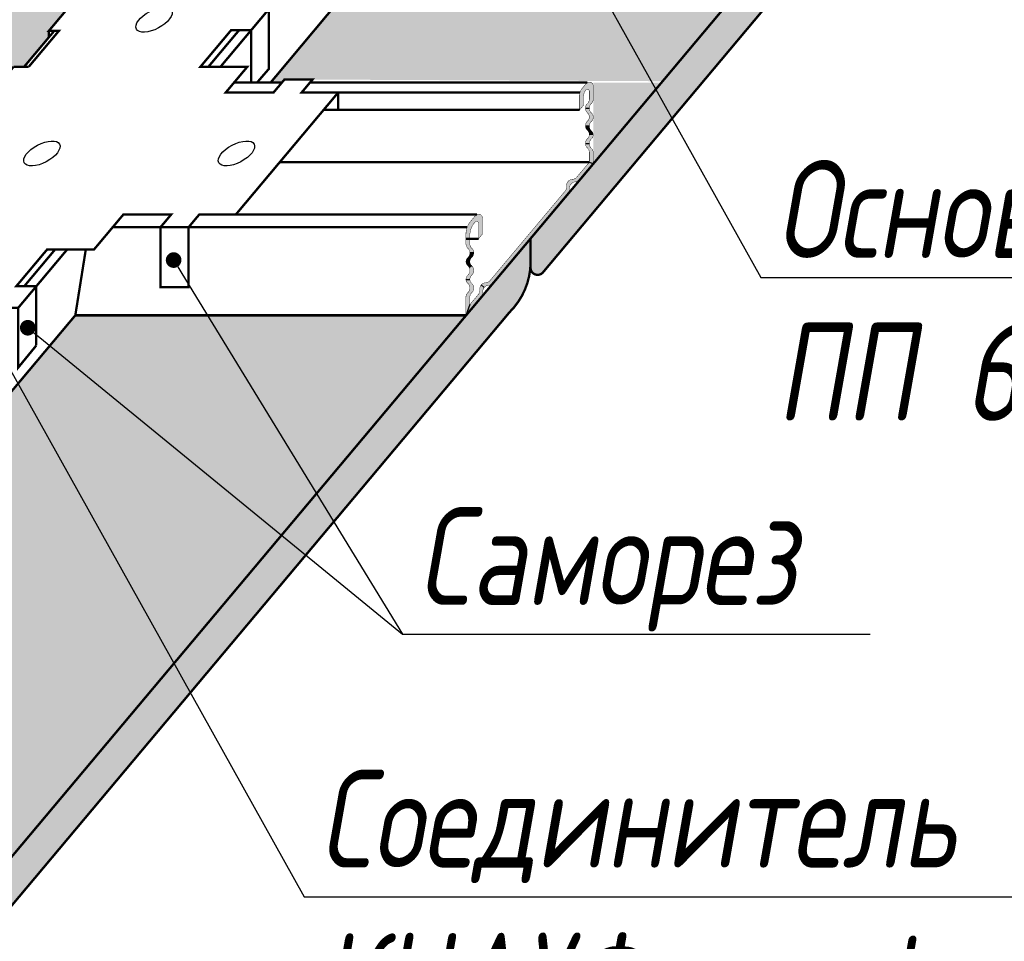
# Model space of a CAD drawing. Header units: millimetres. Extents: x -26888115 to 7466299, y -86687 to 22081.
# Tile 179 of 225: x 142285 to 142537, y -39713 to -39477. Entities that reach past the tile are written whole.
import ezdxf
from ezdxf import colors
from ezdxf.entities.mleader import LeaderData, LeaderLine
from ezdxf.math import Vec2, Vec3

# ---------------------------------------------------------------- set-up
doc = ezdxf.new("R2010")
doc.units = ezdxf.units.MM
doc.linetypes.add('DASHDOT', pattern=[25.4, 12.7, -6.35, 0, -6.35])
doc.layers.add('dim_pot', color=183, linetype='Continuous', lineweight=9)
doc.layers.add('dim_razv', color=7, linetype='DASHDOT', lineweight=9, true_color=0x285228)
doc.layers.add('pol', color=7, linetype='Continuous', lineweight=15, true_color=0x55666d)
doc.layers.add('Knauf_узлы', color=7, linetype='Continuous')
doc.styles.add('In tre', font='isocpeur.ttf', dxfattribs={"width": 0.8, "oblique": 10})

# ---------------------------------------------------------------- blocks, each defined once
blk = doc.blocks.new('A$C40156BDB')
at = {"layer": 'Knauf_узлы', "color": 7, "linetype": 'Continuous', "lineweight": -3, "ltscale": 10}
blk.add_lwpolyline([(6.502667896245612, 8.16887706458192, 0.06, 0.06, 0), (7.273917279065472, 9.088016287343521, 0.06, 0.06, 0), (7.017277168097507, 9.088016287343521, 0.06, 0.06, 0), (7.479218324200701, 9.638536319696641, 0.06, 0.06, 0), (7.735858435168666, 9.638536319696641, 0.06, 0.06, 0), (8.337861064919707, 10.35597511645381, 0.06, 0.06, 0), (12.73211389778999, 10.35597511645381, 0.06, 0.06, 0), (12.13011126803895, 9.638536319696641, 0.06, 0.06, 0), (12.6433914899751, 9.638536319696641, 0.06, 0.06, 0), (12.19700864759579, 9.106557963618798, 0.06, 0.06, 0), (11.68372842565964, 9.106557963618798, 0.06, 0.06, 0), (10.89692072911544, 8.168877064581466, 0.05999999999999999, 0.05999999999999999, 0), (12.09759211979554, 8.168877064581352, 0.05999999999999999, 0.05999999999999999, 0), (11.5430069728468, 7.507948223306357, 0.06, 0.06, 0), (12.76706245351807, 7.507948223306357, 0.05999999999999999, 0.05999999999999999, 0), (13.04588585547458, 7.840237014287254, 0.06, 0.06, 0), (13.76453871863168, 7.840237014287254, 0.05999999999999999, 0.05999999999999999, 0), (13.48571531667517, 7.507948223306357, 0.06, 0.06, 0), (14.42226515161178, 7.507948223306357, 0.05999999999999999, 0.05999999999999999, 0), (11.80611216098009, 4.390138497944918, 0.06, 0.06, 0), (10.86956232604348, 4.390138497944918, 0.05999999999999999, 0.05999999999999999, 0), (10.59073892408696, 4.057849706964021, 0.06, 0.06, 0), (9.87208606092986, 4.057849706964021, 0.05999999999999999, 0.05999999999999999, 0), (10.15090946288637, 4.390138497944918, 0.06, 0.06, 0), (8.926853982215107, 4.390138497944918, 0.05999999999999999, 0.05999999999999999, 0), (8.168351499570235, 3.48619043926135, 0.05999999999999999, 0.05999999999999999, 0), (6.96768010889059, 3.486190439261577, 0.06, 0.06, 0), (6.180872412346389, 2.548509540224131, 0.06, 0.06, 0), (6.694152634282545, 2.548509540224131, 0.06, 0.06, 0), (6.232211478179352, 1.997989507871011, 0.06, 0.06, 0), (5.718931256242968, 1.997989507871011, 0.06, 0.06, 0), (5.116928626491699, 1.280550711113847, 0.06, 0.06, 0), (0.7226757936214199, 1.280550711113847, 0.06, 0.06, 0), (1.324678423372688, 1.997989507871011, 0.06, 0.06, 0), (1.068038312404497, 1.997989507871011, 0.06, 0.06, 0), (1.52997946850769, 2.548509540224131, 0.06, 0.06, 0), (1.786619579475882, 2.548509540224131, 0.06, 0.06, 0), (2.573427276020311, 3.486190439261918, 0.05999999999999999, 0.05999999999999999, 0), (2.185093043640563, 3.486190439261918, 0.05999999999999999, 0.05999999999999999, 0), (2.94359552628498, 4.390138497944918, 0.06, 0.06, 0), (1.71954004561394, 4.390138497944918, 0.05999999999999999, 0.05999999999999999, 0), (1.440716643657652, 4.057849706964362, 0.06, 0.06, 0), (0.7220637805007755, 4.057849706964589, 0.05999999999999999, 0.05999999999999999, 0), (1.000887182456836, 4.390138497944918, 0.06, 0.06, 0), (0.06433734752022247, 4.390138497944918, 0.05999999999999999, 0.05999999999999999, 0), (2.68049033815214, 7.507948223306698, 0.05999999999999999, 0.05999999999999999, 0), (3.617040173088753, 7.507948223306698, 0.05999999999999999, 0.05999999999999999, 0), (3.895863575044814, 7.840237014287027, 0.05999999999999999, 0.05999999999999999, 0), (4.614516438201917, 7.840237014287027, 0.05999999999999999, 0.05999999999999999, 0), (4.335693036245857, 7.507948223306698, 0.05999999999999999, 0.05999999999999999, 0), (5.559748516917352, 7.507948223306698, 0.05999999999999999, 0.05999999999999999, 0), (6.114333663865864, 8.16887706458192, 0, 0, 0)], format="xyseb", dxfattribs=at)
for points, const_width in [([(12.34595823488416, 7.764116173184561), (12.6433914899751, 8.108963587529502), (12.6433914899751, 9.638536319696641)], 0.06), ([(12.6433914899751, 9.638536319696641), (12.65894980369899, 9.657077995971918)], 0.06), ([(7.017277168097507, 9.088016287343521), (7.017277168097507, 8.923873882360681)], 0.06), ([(12.19700864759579, 9.106557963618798), (12.19700864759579, 7.764116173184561)], 0.06), ([(6.114333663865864, 8.16887706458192), (6.502667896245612, 8.16887706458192)], 0.05999999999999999), ([(14.42226515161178, 7.507948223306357), (14.42226515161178, 7.065250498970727)], 0.06), ([(1.440716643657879, 4.057849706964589), (1.440716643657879, 2.52827697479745), (0.7220637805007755, 2.52827697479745), (0.7220637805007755, 4.057849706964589)], 0.06), ([(10.59073892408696, 4.057849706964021), (10.59073892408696, 2.528276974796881), (9.87208606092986, 2.528276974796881), (9.87208606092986, 4.057849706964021)], 0.06), ([(6.694152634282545, 2.548509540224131), (6.694152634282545, 1.033373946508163)], 0.06), ([(1.324678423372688, 1.997989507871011), (0.7226757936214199, 1.280550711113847)], 0.06), ([(1.068038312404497, 1.997989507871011), (1.068038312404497, 1.833847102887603)], 0.06), ([(6.694152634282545, 1.033373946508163), (6.232211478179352, 0.4684167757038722), (6.232211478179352, 1.997989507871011)], 0.06), ([(0.7226757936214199, 1.280550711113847), (1.038079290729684, 1.015895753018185)], 0.06), ([(1.599942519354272, 0.6605086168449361), (1.599942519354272, 1.280550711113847)], 0.06), ([(1.061889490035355, 1.044271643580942), (1.061889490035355, 0.01928198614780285)], 0.06), ([(1.061889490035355, 0.01928198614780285), (1.599942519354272, 0.6605086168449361)], 0.06)]:
    blk.add_lwpolyline(points, dxfattribs=dict(at, const_width=const_width))
for centre in [(9.709406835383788, 9.372086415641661), (2.668290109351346, 5.949043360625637), (6.83713267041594, 5.949043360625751), (11.81831238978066, 5.949043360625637), (3.752775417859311, 2.273249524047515)]:
    blk.add_ellipse(centre, major_axis=(-0.4525317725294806, -0.2386631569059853), ratio=0.4668412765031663, dxfattribs=at)
blk = doc.blocks.new('_DOT')
at = {"color": 0, "linetype": 'ByBlock'}
blk.add_line((-0.5, 0), (-1, 0), dxfattribs=at)
at = {"color": 0, "linetype": 'ByBlock', "const_width": 0.5}
blk.add_lwpolyline([(-0.25, 0, 1), (0.25, 0, 1)], format="xyb", close=True, dxfattribs=at)

msp = doc.modelspace()

# ---------------------------------------------------------------- hatches: boundary and pattern name
at = {"layer": 'Knauf_узлы', "linetype": 'Continuous', "lineweight": -3, "ltscale": 10}
h = msp.add_hatch(color=9, dxfattribs=at)
edge = h.paths.add_edge_path()
edge.add_arc((142200.844160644, -39459.88211360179), 26.82901257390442, 165.011530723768, 180.9852614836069, ccw=False)
edge.add_spline(control_points=[(142174.9279275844, -39452.94346966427), (142149.727123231, -39455.11030419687), (142074.8540851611, -39455.69768853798), (142003.5924224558, -39465.91132963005), (141969.547385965, -39492.82986997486)], knot_values=[1.143805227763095, 1.143805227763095, 1.143805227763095, 1.143805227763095, 1.632750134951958, 2.488944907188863, 2.488944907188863, 2.488944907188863, 2.488944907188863], degree=3, periodic=0)
edge.add_line((141969.5473859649, -39492.82986997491), (142171.7030033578, -39492.81397230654))
edge.add_line((142171.7030033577, -39492.81397230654), (142174.0191147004, -39460.34344409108))
edge = h.paths.add_edge_path()
edge.add_spline(control_points=[(142363.3769162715, -39396.74929150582), (142286.4902134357, -39398.41133486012), (142262.1601973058, -39433.82710450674), (142218.2557721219, -39446.68142205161), (142202.8150402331, -39449.42043232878)], knot_values=[2.675917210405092, 2.675917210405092, 2.675917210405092, 2.675917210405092, 3.3583245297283, 3.682407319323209, 3.682407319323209, 3.682407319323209, 3.682407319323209], degree=3, periodic=0)
edge.add_line((142202.8150402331, -39449.42043232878), (142202.8150402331, -39479.47301324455))
edge.add_line((142202.8150402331, -39479.47301324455), (142219.0825035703, -39484.94711519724))
edge.add_line((142219.0825035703, -39484.94711519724), (142208.2836674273, -39492.63966452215))
edge.add_line((142208.2836674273, -39492.63966452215), (142260.6640485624, -39492.80697634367))
edge.add_line((142260.6640485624, -39492.80697634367), (142261.2835682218, -39492.0686615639))
edge.add_line((142261.2835682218, -39492.0686615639), (142268.4700968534, -39492.0686615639))
edge.add_line((142268.4700968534, -39492.0686615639), (142280.6794878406, -39492.1058011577))
edge.add_line((142280.6794878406, -39492.1058011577), (142283.46826911, -39488.78226106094))
edge.add_line((142283.46826911, -39488.78226106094), (142286.162528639, -39488.78226106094))
edge.add_line((142286.1625286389, -39488.78226106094), (142292.4977041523, -39481.23229288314))
edge.add_line((142292.4977041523, -39481.23229288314), (142292.4977041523, -39479.59086883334))
edge.add_line((142292.4977041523, -39479.59086883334), (142297.1171157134, -39474.08566850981))
edge.add_line((142297.1171157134, -39474.08566850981), (142298.4003162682, -39474.08566850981))
edge.add_line((142298.4003162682, -39474.08566850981), (142363.3769162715, -39396.7492915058))
edge = h.paths.add_edge_path()
edge.add_spline(control_points=[(142516.9624629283, -39412.25014779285), (142482.3776928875, -39406.12626700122), (142452.845377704, -39402.0508908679), (142427.4823683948, -39399.60755699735)], knot_values=[3.840672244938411, 3.840672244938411, 3.840672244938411, 3.840672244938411, 4, 4, 4, 4], degree=3, periodic=0)
edge.add_line((142427.4823683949, -39399.60755699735), (142349.2595599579, -39492.82986997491))
edge.add_line((142349.2595599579, -39492.82986997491), (142352.1450613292, -39492.82986997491))
edge.add_line((142352.1450613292, -39492.82986997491), (142352.7837910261, -39492.06866156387))
edge.add_line((142352.7837910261, -39492.06866156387), (142359.9703196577, -39492.06866156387))
edge.add_line((142359.9703196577, -39492.06866156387), (142449.6008572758, -39492.49846311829))
edge.add_line((142449.6008572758, -39492.49846311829), (142516.9624629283, -39412.25014779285))
h = msp.add_hatch(color=9, dxfattribs=at)
edge = h.paths.add_edge_path()
edge.add_line((142516.9624629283, -39424.64469213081), (142516.9624629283, -39412.14469213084))
edge.add_line((142516.9624629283, -39412.14469213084), (142415.8034673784, -39532.7012885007))
edge.add_line((142415.8034673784, -39532.7012885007), (142415.8034673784, -39538.47157809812))
edge.add_arc((142397.6440933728, -39538.71143329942), 18.16095798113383, -0.7567381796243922, 0.7567381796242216, ccw=False)
edge.add_line((142415.8034673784, -39538.95128850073), (142415.8034673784, -39540.25582914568))
edge.add_arc((142417.6034673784, -39540.25582914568), 1.80000000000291, 180, 320.0000000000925)
edge.add_line((142418.982347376, -39541.41284684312), (142516.9624629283, -39424.64469213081))
for color, points in [(7, [(142429.9540343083, -39494.75505204, -0.7002075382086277), (142430.8370565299, -39495.07644584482), (142430.8370565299, -39496.94580972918), (142430.8370565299, -39497.108767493, -0.2087121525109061), (142430.3570565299, -39498.20858565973, 0.2087121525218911), (142429.8370565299, -39499.40005534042), (142430.8370565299, -39499.40005534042, -0.2087121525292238), (142431.3570565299, -39498.2085856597, 0.2087121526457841), (142431.8370565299, -39497.10876749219), (142431.8370565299, -39496.94580972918), (142431.8370565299, -39493.7027071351, 0.7002075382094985), (142430.0710120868, -39493.05991952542), (142428.9540343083, -39494.39108180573, 0.1763269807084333), (142428.3691454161, -39495.99805082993), (142428.3691454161, -39499.81852671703), (142429.3691454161, -39498.62677312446), (142429.3691454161, -39496.3620210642, -0.1763269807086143)]), (9, [(142449.3226695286, -39492.82986997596), (142431.8370565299, -39492.82986997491), (142431.8370565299, -39513.59320102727)]), (7, [(142430.8370565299, -39501.69134318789, -0.1928508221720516), (142430.3543826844, -39502.71107104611, 0.2081261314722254), (142429.8370565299, -39503.90005534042), (142430.8370565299, -39503.98263103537, -0.208712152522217), (142431.3570565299, -39502.79116135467, 0.2087121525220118), (142431.8370565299, -39501.69134318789, 0.2087121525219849), (142431.3570565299, -39500.59152502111, -0.2087121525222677), (142430.8370565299, -39499.40005534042), (142429.8370565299, -39499.40005534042, 0.2087121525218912), (142430.3570565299, -39500.59152502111, -0.2087121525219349)]), (7, [(142430.8364881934, -39506.15005534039, -0.2015403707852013), (142430.3570565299, -39507.20858565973, 0.2087121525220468), (142429.8370565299, -39508.40005534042), (142430.837859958, -39508.43153802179, -0.2005212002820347), (142431.3570565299, -39507.29116135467, 0.2015403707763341), (142431.8364881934, -39506.2326310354, 0.2015403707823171), (142431.3570565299, -39505.17410071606, -0.2087121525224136), (142430.8370565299, -39503.98263103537), (142429.8370565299, -39503.90005534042, 0.2087121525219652), (142430.3570565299, -39505.09152502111, -0.2015403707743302), (142430.8364881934, -39506.15005534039, 0.006882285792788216), (142430.8370565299, -39506.10876749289, -0.006882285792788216)]), (7, [(142430.8370565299, -39503.98263103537), (142429.8370565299, -39503.90005534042, 0.208712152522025), (142430.3570565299, -39505.09152502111, -0.1943503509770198), (142430.8347714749, -39506.10857880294), (142431.8347714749, -39506.19115449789, 0.1943503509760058), (142431.3570565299, -39505.17410071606, -0.2087121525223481)]), (7, [(142431.3570565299, -39509.67410071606, -0.2169300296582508), (142430.837859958, -39508.43153802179), (142429.8370565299, -39508.40005534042, 0.2087121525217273), (142430.3570565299, -39509.59152502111, -0.2087121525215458), (142430.8370565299, -39510.69134318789), (142430.8370565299, -39513.229230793), (142431.8370565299, -39513.59320102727), (142431.8370565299, -39510.77391888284, 0.2087121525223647)]), (7, [(142425.4361009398, -39521.22156284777, 0.2087121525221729), (142425.7753490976, -39520.07051520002, -0.4364357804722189), (142427.3070729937, -39518.24507774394, 0.2087121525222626), (142428.381723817, -39517.71110620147), (142431.8370565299, -39513.59320102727), (142430.8370565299, -39513.229230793), (142427.6156793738, -39517.06831859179, -0.208712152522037), (142426.5410285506, -39517.60229013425, 0.4364357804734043), (142425.0093046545, -39519.42772759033, -0.2087121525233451), (142424.6700564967, -39520.57877523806), (142405.4047893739, -39543.53822654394, -0.208712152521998), (142404.3301385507, -39544.0721980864, 0.2087121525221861), (142403.1659334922, -39544.65066725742), (142403.9319779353, -39545.2934548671, -0.2087121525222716), (142405.0961829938, -39544.71498569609, 0.2087121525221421), (142406.170833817, -39544.18101415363)]), (7, [(142402.4717554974, -39532.81711259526), (142403.4717554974, -39531.62535900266), (142403.4717554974, -39527.5071565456, 0.700207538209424), (142401.7057110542, -39526.86436893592), (142400.4266476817, -39528.3886973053, 0.1763269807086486), (142399.2568698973, -39531.60263535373), (142399.2568698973, -39533.90450181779), (142399.2568698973, -39534.14623232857, 0.2087121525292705), (142399.7368698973, -39535.24605049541, -0.2087121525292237), (142400.2568698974, -39536.43752017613), (142401.2568698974, -39536.43752017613, 0.2087121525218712), (142400.7368698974, -39535.24605049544, -0.2087121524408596), (142400.2568698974, -39534.14623232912), (142400.2568698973, -39533.90450181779), (142400.2568698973, -39531.96660558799, -0.1763269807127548), (142401.4266476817, -39528.75266753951), (142401.5887332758, -39528.55950145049, -0.7002075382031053), (142402.4717554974, -39528.88089525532)]), (9, [(142410.4120560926, -39551.62652226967, 0.1969693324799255), (142415.8034673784, -39538.95128850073), (142415.8034673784, -39532.7012885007), (142406.170833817, -39544.18101415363), (142281.1187616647, -39693.21227040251), (142281.1187616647, -39705.71227040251)]), (7, [(142400.7395437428, -39537.62650447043, 0.2081261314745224), (142401.2568698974, -39536.43752017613), (142400.2568698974, -39536.43752017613, -0.2087121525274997), (142399.7368698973, -39537.62898985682, 0.1922907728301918), (142399.2568698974, -39538.64623232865), (142400.2568698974, -39538.64623232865, -0.1928508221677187)]), (7, [(142399.2568698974, -39538.64623232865, 0.2087121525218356), (142399.7368698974, -39539.74605049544, -0.07714629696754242), (142400.0460487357, -39540.1370682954), (142400.7368698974, -39539.74605049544, -0.2087121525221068), (142400.2568698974, -39538.64623232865)]), (7, [(142399.7368698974, -39542.12898985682, 0.2015403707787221), (142399.2574382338, -39543.18752017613, 0.006887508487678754), (142399.2591445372, -39543.2288080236), (142400.2568698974, -39543.2288080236), (142400.2568698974, -39543.14623232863, 0.006882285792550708), (142400.2574382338, -39543.18752017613, -0.2015403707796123), (142400.7368698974, -39542.12898985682, 0.4364357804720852), (142400.7368698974, -39539.74605049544), (142400.0460487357, -39540.1370682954, -0.3475864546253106)]), (7, [(142400.7368698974, -39546.62898985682, 0.4364357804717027), (142400.7368698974, -39544.24605049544, -0.1943830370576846), (142400.2591445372, -39543.2288080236), (142399.2591445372, -39543.2288080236, 0.1943830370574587), (142399.7368698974, -39544.24605049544, -0.4364357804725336), (142399.7368698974, -39546.62898985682, 0.2087121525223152), (142399.2568698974, -39547.7288080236), (142399.2568698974, -39552.42075549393), (142400.2568698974, -39549.67327807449), (142400.2568698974, -39547.7288080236, -0.2087121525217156)]), (7, [(142400.2568698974, -39549.67327807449), (142399.2568698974, -39552.42075549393), (142403.2252109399, -39547.69147079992, 0.2087121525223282), (142403.5644590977, -39546.54042315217, -0.2087121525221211), (142403.9319779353, -39545.2934548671), (142403.1659334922, -39544.65066725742, 0.2087121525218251), (142402.7984146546, -39545.89763554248, -0.208712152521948), (142402.4591664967, -39547.04868319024)]), (9, [(142181.1187616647, -39693.21227040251), (142281.1187616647, -39693.21227040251), (142399.3012115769, -39552.42075549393), (142299.2568698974, -39552.42075549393)])]:
    msp.add_hatch(color=color, dxfattribs=at).paths.add_polyline_path(points)

# ---------------------------------------------------------------- linework, layer by layer
at = {"layer": 'Knauf_узлы', "color": 7, "linetype": 'Continuous', "lineweight": -3, "ltscale": 10}
for p, q in [((142429.8370565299, -39499.40005534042), (142430.8370565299, -39499.40005534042)), ((142429.8370565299, -39503.90005534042), (142430.8370565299, -39503.98263103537)), ((142430.8370565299, -39503.98263103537), (142429.8370565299, -39503.90005534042)), ((142431.8370565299, -39506.19134318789), (142430.8370565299, -39506.10876749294)), ((142429.8370565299, -39508.40005534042), (142430.837859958, -39508.43153802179)), ((142430.8370565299, -39513.229230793), (142431.8370565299, -39513.59320102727)), ((142401.2568698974, -39536.43752017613), (142400.2568698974, -39536.43752017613)), ((142399.2568698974, -39538.64623232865), (142400.2568698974, -39538.64623232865)), ((142400.7368698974, -39539.74605049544), (142400.0460487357, -39540.1370682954)), ((142399.2568698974, -39543.2288080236), (142400.2568698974, -39543.2288080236)), ((142403.1659334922, -39544.65066725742), (142403.9319779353, -39545.2934548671)), ((142400.2568698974, -39549.67327807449), (142399.2568698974, -39552.42075549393))]:
    msp.add_line(p, q, dxfattribs=at)
for points, const_width in [([(142281.1187616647, -39693.21227040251), (142516.9624629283, -39412.25014779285)], 0.5999999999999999), ([(142349.2595599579, -39492.82986997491), (142417.0570735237, -39411.83171817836)], 0.5999999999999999), ([(142418.982347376, -39541.41284684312), (142516.9624629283, -39424.64469213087)], 0.6), ([(142286.1625286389, -39488.78226106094), (142293.8750224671, -39479.59086883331)], 0.5999999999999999), ([(142333.3336231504, -39488.78226106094), (142341.2017001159, -39479.40545207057)], 0.5999999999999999), ([(142336.4269419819, -39488.78226106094), (142344.2950189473, -39479.40545207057)], 0.5999999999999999), ([(142339.9045065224, -39492.82986997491), (142352.1450613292, -39492.82986997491)], 0.6), ([(142359.3315899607, -39492.82986997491), (142430.3490449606, -39492.82986997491)], 0.6), ([(142366.5475839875, -39495.39154947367), (142428.4438297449, -39495.39154947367)], 0.6), ([(142362.8329090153, -39499.81852671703), (142428.3691454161, -39499.81852671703)], 0.6), ([(142351.5799921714, -39513.229230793), (142430.8370565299, -39513.229230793)], 0.6), ([(142340.3860540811, -39526.56964672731), (142402.1237966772, -39526.56964672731)], 0.6), ([(142308.8052382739, -39529.89253463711), (142321.0457930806, -39529.89253463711)], 0.6), ([(142328.2323217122, -39529.89253463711), (142399.5584067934, -39529.89253463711)], 0.6), ([(142399.2568698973, -39532.81711259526), (142402.4717554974, -39532.81711259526)], 0.6), ([(142415.8034673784, -39540.25582914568), (142415.8034673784, -39532.7012885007)], 0.6), ([(142286.1731399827, -39544.98593630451), (142294.0412169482, -39535.60912731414)], 0.5999999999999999), ([(142289.2664588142, -39544.98593630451), (142297.1345357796, -39535.60912731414)], 0.5999999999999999), ([(142301.9313265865, -39535.60912731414), (142299.2568698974, -39552.42075549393)], 0.6), ([(142281.1187616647, -39705.71227040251), (142410.4120560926, -39551.62652226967)], 0.5999999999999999), ([(142181.1187616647, -39693.21227040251), (142299.2568698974, -39552.42075549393)], 0.5999999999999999), ([(142299.2568698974, -39552.42075549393), (142399.2568698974, -39552.42075549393)], 0.6)]:
    msp.add_lwpolyline(points, dxfattribs=dict(at, const_width=const_width))
for points in [[(142344.2950189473, -39479.40545207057, 0.6, 0.6, 0), (142339.1622167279, -39479.40545207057, 0.6, 0.6, 0), (142331.2941397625, -39488.78226106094, 0.5999999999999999, 0.5999999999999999, 0), (142343.3008536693, -39488.78226106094, 0.5999999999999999, 0.5999999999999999, 0), (142337.7550021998, -39495.3915494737, 0.6, 0.6, 0), (142349.9955570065, -39495.3915494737, 0.5999999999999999, 0.5999999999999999, 0), (142352.7837910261, -39492.06866156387, 0.6, 0.6, 0), (142359.9703196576, -39492.06866156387, 0.5999999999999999, 0.5999999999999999, 0), (142357.1820856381, -39495.3915494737, 0.6, 0.6, 0), (142366.5475839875, -39495.3915494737, 0.5999999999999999, 0.5999999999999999, 0), (142340.3860540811, -39526.56964672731, 0.6, 0.6, 0), (142331.0205557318, -39526.56964672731, 0.5999999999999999, 0.5999999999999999, 0), (142328.2323217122, -39529.89253463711, 0.6, 0.6, 0), (142321.0457930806, -39529.89253463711, 0.5999999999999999, 0.5999999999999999, 0), (142323.8340271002, -39526.56964672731, 0.6, 0.6, 0), (142311.5934722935, -39526.56964672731, 0.5999999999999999, 0.5999999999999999, 0), (142304.0084474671, -39535.60912731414, 0.5999999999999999, 0.5999999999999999, 0), (142292.0017335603, -39535.60912731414, 0.6, 0.6, 0), (142284.1336565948, -39544.98593630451, 0.6, 0.6, 0), (142289.2664588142, -39544.98593630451, 0.6, 0.6, 0), (142284.6470472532, -39550.49113662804, 0.6, 0.6, 0)], [(142399.2568698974, -39538.64623232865, 0.1, 0.1, 0), (142399.2568698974, -39538.64623232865, 0.1, 0.1, 0), (142399.2568698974, -39538.64623232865, 0.1, 0.1, -0.1922907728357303), (142399.7368698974, -39537.62898985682, 0.1, 0.1, 0.4364357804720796), (142399.7368698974, -39535.24605049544, 0.1, 0.1, -0.2087121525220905), (142399.2568698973, -39534.14623232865, 0.1, 0.1, 0), (142399.2568698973, -39533.90450181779, 0.1, 0.1, 0), (142399.2568698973, -39531.60263535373, 0.1, 0.1, -0.176326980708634), (142400.4266476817, -39528.3886973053, 0.1, 0.1, 0), (142401.7057110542, -39526.86436893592, 0.1, 0.1, -0.7002075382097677), (142403.4717554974, -39527.5071565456, 0.1, 0.1, 0), (142403.4717554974, -39531.62535900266, 0.1, 0.1, 0), (142402.4717554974, -39532.81711259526, 0.1, 0.1, 0), (142402.4717554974, -39528.88089525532, 0.1, 0.1, 0.7002075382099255), (142401.5887332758, -39528.55950145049, 0.1, 0.1, 0), (142401.4266476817, -39528.75266753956, 0.1, 0.1, 0.1763269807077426), (142400.2568698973, -39531.96660558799, 0.1, 0.1, 0), (142400.2568698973, -39533.90450181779, 0.1, 0.1, 0), (142400.2568698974, -39534.14623232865, 0.1, 0.1, 0.2087121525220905), (142400.7368698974, -39535.24605049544, 0.1, 0.1, -0.4364357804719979), (142400.7368698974, -39537.62898985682, 0.1, 0.1, 0.1922268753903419), (142400.2568698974, -39538.64623232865, 0.1, 0.1, 0), (142400.2568698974, -39538.64623232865, 0.1, 0.1, 0.2087121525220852), (142400.7368698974, -39539.74605049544, 0.1, 0.1, -0.4364357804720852), (142400.7368698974, -39542.12898985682, 0.1, 0.1, 0.2087121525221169), (142400.2568698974, -39543.2288080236, 0.1, 0.1, 0), (142400.2568698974, -39543.14623232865, 0.1, 0.1, 0.2087121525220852), (142400.7368698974, -39544.24605049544, 0.1, 0.1, -0.4364357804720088), (142400.7368698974, -39546.62898985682, 0.1, 0.1, 0.2087121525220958), (142400.2568698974, -39547.7288080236, 0.1, 0.1, 0), (142400.2568698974, -39549.67327807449, 0.1, 0.1, 0), (142402.4591664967, -39547.04868319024, 0.1, 0.1, 0.2087121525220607), (142402.7984146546, -39545.89763554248, 0.1, 0.1, -0.4364357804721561), (142404.3301385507, -39544.0721980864, 0.1, 0.1, 0.2087121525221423), (142405.4047893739, -39543.53822654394, 0.1, 0.1, 0), (142424.6700564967, -39520.57877523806, 0.1, 0.1, 0.2087121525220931), (142425.0093046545, -39519.42772759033, 0.1, 0.1, -0.436435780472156), (142426.5410285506, -39517.60229013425, 0.1, 0.1, 0.2087121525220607), (142427.6156793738, -39517.06831859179, 0.1, 0.1, 0), (142430.8370565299, -39513.229230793, 0.1, 0.1, 0), (142430.8370565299, -39510.69134318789, 0.1, 0.1, 0.2087121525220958), (142430.3570565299, -39509.59152502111, 0.1, 0.1, -0.4364357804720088), (142430.3570565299, -39507.20858565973, 0.1, 0.1, 0.2087121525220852), (142430.8370565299, -39506.10876749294, 0.1, 0.1, 0), (142430.8370565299, -39506.19134318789, 0.1, 0.1, 0.208712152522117), (142430.3570565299, -39505.09152502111, 0.1, 0.1, -0.4364357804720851), (142430.3570565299, -39502.70858565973, 0.1, 0.1, 0.1922268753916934), (142430.8370565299, -39501.69134318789, 0.1, 0.1, 0), (142430.8370565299, -39501.69134318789, 0.1, 0.1, 0.2087121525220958), (142430.3570565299, -39500.59152502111, 0.1, 0.1, -0.4364357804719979), (142430.3570565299, -39498.20858565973, 0.1, 0.1, 0.2087121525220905), (142430.8370565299, -39497.10876749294, 0.1, 0.1, 0), (142430.8370565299, -39496.94580972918, 0.1, 0.1, 0), (142430.8370565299, -39495.07644584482, 0.1, 0.1, 0.7002075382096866), (142429.9540343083, -39494.75505204, 0.1, 0.1, 0.176326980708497), (142429.3691454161, -39496.3620210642, 0.1, 0.1, 0), (142429.3691454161, -39498.62677312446, 0.1, 0.1, 0), (142428.3691454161, -39499.81852671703, 0.1, 0.1, 0), (142428.3691454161, -39495.99805082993, 0.1, 0.1, -0.1763269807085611), (142428.9540343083, -39494.39108180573, 0.1, 0.1, 0), (142430.0710120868, -39493.05991952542, 0.1, 0.1, -0.7002075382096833), (142431.8370565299, -39493.7027071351, 0.1, 0.1, 0), (142431.8370565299, -39496.94580972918, 0.1, 0.1, 0), (142431.8370565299, -39497.10876749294, 0.1, 0.1, -0.2087121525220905), (142431.3570565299, -39498.20858565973, 0.1, 0.1, 0.4364357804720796), (142431.3570565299, -39500.59152502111, 0.1, 0.1, -0.2087121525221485), (142431.8370565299, -39501.69134318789, 0.1, 0.1, 0), (142431.8370565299, -39501.69134318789, 0.1, 0.1, 0), (142431.8370565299, -39501.69134318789, 0.1, 0.1, -0.2087121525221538), (142431.3570565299, -39502.79116135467, 0.1, 0.1, 0.4364357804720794), (142431.3570565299, -39505.17410071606, 0.1, 0.1, -0.208712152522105), (142431.8370565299, -39506.27391888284, 0.1, 0.1, 0), (142431.8370565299, -39506.19134318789, 0.1, 0.1, -0.2087121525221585), (142431.3570565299, -39507.29116135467, 0.1, 0.1, 0.4364357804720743), (142431.3570565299, -39509.67410071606, 0.1, 0.1, -0.208712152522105), (142431.8370565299, -39510.77391888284, 0.1, 0.1, 0), (142431.8370565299, -39513.59320102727, 0.1, 0.1, 0), (142428.381723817, -39517.71110620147, 0.1, 0.1, -0.2087121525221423), (142427.3070729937, -39518.24507774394, 0.1, 0.1, 0.4364357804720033), (142425.7753490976, -39520.07051520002, 0.1, 0.1, -0.2087121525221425), (142425.4361009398, -39521.22156284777, 0.1, 0.1, 0), (142406.170833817, -39544.18101415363, 0.1, 0.1, -0.2087121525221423), (142405.0961829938, -39544.71498569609, 0.1, 0.1, 0.4364357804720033), (142403.5644590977, -39546.54042315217, 0.1, 0.1, -0.2087121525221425), (142403.2252109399, -39547.69147079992, 0.1, 0.1, 0), (142399.2568698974, -39552.42075549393, 0.1, 0.1, 0), (142399.2568698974, -39547.7288080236, 0.1, 0.1, -0.208712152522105), (142399.7368698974, -39546.62898985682, 0.1, 0.1, 0.4364357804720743), (142399.7368698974, -39544.24605049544, 0.1, 0.1, -0.2087121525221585), (142399.2568698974, -39543.14623232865, 0.1, 0.1, 0), (142399.2568698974, -39543.2288080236, 0.1, 0.1, -0.208712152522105), (142399.7368698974, -39542.12898985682, 0.1, 0.1, 0.4364357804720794), (142399.7368698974, -39539.74605049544, 0.1, 0.1, -0.2087121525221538), (142399.2568698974, -39538.64623232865, 0, 0, 0)]]:
    msp.add_lwpolyline(points, format="xyseb", dxfattribs=at)
at = {"layer": 'Knauf_узлы', "color": 7, "linetype": 'Continuous', "lineweight": -3, "ltscale": 10, "const_width": 0.6}
for points in [[(142410.4120560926, -39551.62652226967, 0.1969693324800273), (142415.8034673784, -39538.9512885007, 0.1969693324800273)], [(142415.8034673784, -39540.25582914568, 0.7002075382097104), (142418.982347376, -39541.41284684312, 0.7002075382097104)]]:
    msp.add_lwpolyline(points, format="xyb", dxfattribs=at)

# ---------------------------------------------------------------- block references
at = {"layer": 'Knauf_узлы', "color": 3, "linetype": 'Continuous', "lineweight": -3, "ltscale": 10, "xscale": 10, "yscale": 10, "zscale": 10}
msp.add_blockref('A$C40156BDB', (142222.3249324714, -39570.47103170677), dxfattribs=at)

# ---------------------------------------------------------------- leaders
at = {"layer": 'Knauf_узлы'}
ml = msp.add_multileader_mtext('Standard', dxfattribs=at)
ml.set_content('Основной КНАУФ-профиль \\PПП 60х27', color=256, style='In tre')
ml.set_leader_properties()
ml.set_arrow_properties(name='DOT')
ml.build(insert=Vec2(0, 0))
ml.multileader.update_dxf_attribs({"has_dogleg": 0, "text_left_attachment_type": 6, "text_right_attachment_type": 6, "dogleg_length": 3.2})
ctx = ml.context
ctx.base_point, ctx.char_height, ctx.landing_gap_size, ctx.plane_origin = Vec3(142474.7411602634, -39542.73575227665), 25, 4, Vec3(142470.8148598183, -39378.63507028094)
ctx.left_attachment, ctx.right_attachment = 6, 6
notes = []
notes.append((ctx, [(0, (1, 1, 0), (142471.5411602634, -39542.73575227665), (1, 0), 3.2, [(0, [(142401.4335847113, -39411.31036104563)], 0, [])])]))
ctx.mtext.insert, ctx.mtext.width, ctx.mtext.flow_direction = Vec3(142478.7411602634, -39512.73575227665), 342.7974750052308, 5
ml = msp.add_multileader_mtext('Standard', dxfattribs=at)
ml.set_content('Соединитель \\PКНАУФ-профилей ПП\\Pодноуровневый', color=256, style='In tre')
ml.set_leader_properties()
ml.set_arrow_properties(name='DOT')
ml.build(insert=Vec2(0, 0))
ml.multileader.update_dxf_attribs({"has_dogleg": 0, "text_left_attachment_type": 6, "text_right_attachment_type": 6, "dogleg_length": 3.2})
ctx = ml.context
ctx.base_point, ctx.char_height, ctx.landing_gap_size, ctx.plane_origin = Vec3(142357.8275968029, -39701.28480855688), 25, 4, Vec3(142353.9012963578, -39537.18412656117)
ctx.left_attachment, ctx.right_attachment = 6, 6
notes.append((ctx, [(0, (1, 1, 0), (142354.6275968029, -39701.28480855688), (1, 0), 3.2, [(0, [(142265.9119184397, -39536.49891981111)], 0, [])])]))
ctx.mtext.insert, ctx.mtext.width, ctx.mtext.flow_direction = Vec3(142361.8275968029, -39668.78480855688), 342.7974750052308, 5
ml = msp.add_multileader_mtext('Standard', dxfattribs=at)
ml.set_content('Саморез', color=256, style='In tre')
ml.set_leader_properties()
ml.set_arrow_properties(name='DOT')
ml.build(insert=Vec2(0, 0))
ml.multileader.update_dxf_attribs({"has_dogleg": 0, "text_left_attachment_type": 6, "text_right_attachment_type": 6, "dogleg_length": 3.2})
ctx = ml.context
ctx.base_point, ctx.char_height, ctx.landing_gap_size, ctx.plane_origin = Vec3(142383.036988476, -39634.05781857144), 25, 4, Vec3(142406.2174053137, -39549.47795476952)
ctx.left_attachment, ctx.right_attachment = 6, 6
notes.append((ctx, [(0, (1, 1, 0), (142379.836988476, -39634.05781857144), (1, 0), 3.2, [(0, [(142324.4233248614, -39538.27805754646)], 0, [])])]))
ctx.mtext.insert, ctx.mtext.width, ctx.mtext.flow_direction = Vec3(142387.036988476, -39601.55781857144), 342.7974750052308, 5
ml = msp.add_multileader_mtext('Standard', dxfattribs=at)
ml.set_content('Саморез', color=256, style='In tre')
ml.set_leader_properties()
ml.set_arrow_properties(name='DOT')
ml.build(insert=Vec2(0, 0))
ml.multileader.update_dxf_attribs({"has_dogleg": 0, "text_left_attachment_type": 6, "text_right_attachment_type": 6, "dogleg_length": 3.2})
ctx = ml.context
ctx.base_point, ctx.char_height, ctx.landing_gap_size, ctx.plane_origin = Vec3(142383.036988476, -39634.05781857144), 25, 4, Vec3(142368.8822934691, -39566.80013486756)
ctx.left_attachment, ctx.right_attachment = 6, 6
notes.append((ctx, [(0, (1, 1, 0), (142379.836988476, -39634.05781857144), (1, 0), 3.2, [(0, [(142287.0882130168, -39555.6002376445)], 0, [])])]))
ctx.mtext.insert, ctx.mtext.width, ctx.mtext.flow_direction = Vec3(142387.036988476, -39601.55781857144), 342.7974750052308, 5
for ctx, leaders in notes:
    for number, flags, end, landing, length, lines in leaders:
        leader = LeaderData()
        leader.index, (leader.has_last_leader_line, leader.has_dogleg_vector, leader.attachment_direction) = number, flags
        leader.last_leader_point, leader.dogleg_vector, leader.dogleg_length = Vec3(end), Vec3(landing), length
        for number, points, colour, breaks in lines:
            line = LeaderLine()
            line.index, line.vertices, line.color, line.breaks = number, Vec3.list(points), colors.encode_raw_color(colour), breaks
            leader.lines.append(line)
        ctx.leaders.append(leader)

# ---------------------------------------------------------------- next in the draw order: leaders
at = {"layer": 'pol', "color": 1, "linetype": 'ByBlock', "true_color": 0xff0000}
ml = msp.add_multileader_mtext('Standard', dxfattribs=at)
ml.set_content('Лоток щелевой\\Pводоотводный в полу, модульный. Лщ-2', color=(255, 0, 0), style='In tre')
ml.set_leader_properties()
ml.build(insert=Vec2(0, 0))
ml.multileader.update_dxf_attribs({"text_left_attachment_type": 6, "text_right_attachment_type": 6, "dogleg_length": 1, "arrow_head_size": 0, "scale": 49.99999999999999})
ctx = ml.context
ctx.base_point, ctx.scale, ctx.char_height, ctx.arrow_head_size, ctx.landing_gap_size, ctx.plane_origin = Vec3(56443.88885880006, -42121.15695120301), 49.99999999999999, 200, 0, 4.499999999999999, Vec3(64743.28106405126, -37281.22521340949)
ctx.left_attachment, ctx.right_attachment = 6, 6
notes = []
notes.append((ctx, [(1, (1, 1, 0), (56393.88885880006, -42121.15695120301), (1, 0), 49.99999999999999, [(1, [(55554.59426857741, -39329.43630306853)], 0, [])])]))
ctx.mtext.insert, ctx.mtext.width, ctx.mtext.defined_height, ctx.mtext.flow_direction = Vec3(56448.38885880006, -41861.15695120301), 2329.345139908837, 696.6098129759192, 5
ctx.mtext.has_bg_fill, ctx.mtext.bg_color, ctx.mtext.bg_scale_factor, ctx.mtext.bg_transparency, ctx.mtext.use_window_bg_color = 1, -1027028792, 1.5, 0, 1
for ctx, leaders in notes:
    for number, flags, end, landing, length, lines in leaders:
        leader = LeaderData()
        leader.index, (leader.has_last_leader_line, leader.has_dogleg_vector, leader.attachment_direction) = number, flags
        leader.last_leader_point, leader.dogleg_vector, leader.dogleg_length = Vec3(end), Vec3(landing), length
        for number, points, colour, breaks in lines:
            line = LeaderLine()
            line.index, line.vertices, line.color, line.breaks = number, Vec3.list(points), colors.encode_raw_color(colour), breaks
            leader.lines.append(line)
        ctx.leaders.append(leader)

# ---------------------------------------------------------------- next in the draw order: leaders
at = {"layer": 'dim_pot', "color": 0, "linetype": 'ByBlock'}
ml = msp.add_multileader_mtext('Standard', dxfattribs=at)
ml.set_content('Подвесной потолок ГКЛ', style='In tre')
ml.set_leader_properties()
ml.build(insert=Vec2(0, 0))
ml.multileader.update_dxf_attribs({"text_left_attachment_type": 6, "text_right_attachment_type": 6, "dogleg_length": 1, "arrow_head_size": 0, "scale": 49.99999999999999})
ctx = ml.context
ctx.base_point, ctx.scale, ctx.char_height, ctx.arrow_head_size, ctx.landing_gap_size, ctx.plane_origin = Vec3(55815.26653106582, -42128.2233826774), 49.99999999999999, 200, 0, 4.499999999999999, Vec3(62627.07337402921, -37288.29164488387)
ctx.left_attachment, ctx.right_attachment = 6, 6
notes = []
notes.append((ctx, [(1, (1, 1, 0), (55765.26653106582, -42128.2233826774), (1, 0), 49.99999999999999, [(1, [(55242.56580823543, -38490.63263010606)], 0, [])])]))
ctx.mtext.insert, ctx.mtext.width, ctx.mtext.defined_height, ctx.mtext.flow_direction = Vec3(55819.76653106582, -41888.2233826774), 3092.716304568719, 696.6098129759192, 5
ctx.mtext.has_bg_fill, ctx.mtext.bg_color, ctx.mtext.bg_scale_factor, ctx.mtext.bg_transparency, ctx.mtext.use_window_bg_color = 1, -1027028792, 1.5, 0, 1
for ctx, leaders in notes:
    for number, flags, end, landing, length, lines in leaders:
        leader = LeaderData()
        leader.index, (leader.has_last_leader_line, leader.has_dogleg_vector, leader.attachment_direction) = number, flags
        leader.last_leader_point, leader.dogleg_vector, leader.dogleg_length = Vec3(end), Vec3(landing), length
        for number, points, colour, breaks in lines:
            line = LeaderLine()
            line.index, line.vertices, line.color, line.breaks = number, Vec3.list(points), colors.encode_raw_color(colour), breaks
            leader.lines.append(line)
        ctx.leaders.append(leader)

# ---------------------------------------------------------------- next in the draw order: leaders
ml = msp.add_multileader_mtext('Standard', dxfattribs=at)
ml.set_content('Лючок 500х500 для обслуживания модулей управления клапанами, расположение уточнить по месту', style='In tre')
ml.set_leader_properties()
ml.build(insert=Vec2(0, 0))
ml.multileader.update_dxf_attribs({"text_left_attachment_type": 6, "text_right_attachment_type": 6, "dogleg_length": 1, "arrow_head_size": 0, "scale": 49.99999999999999})
ctx = ml.context
ctx.base_point, ctx.scale, ctx.char_height, ctx.arrow_head_size, ctx.landing_gap_size, ctx.plane_origin = Vec3(49911.41502536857, -42131.95212014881), 49.99999999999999, 200, 0, 4.499999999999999, Vec3(56771.22186833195, -37292.02038235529)
ctx.left_attachment, ctx.right_attachment = 6, 6
notes = []
notes.append((ctx, [(0, (1, 1, 0), (52405.68042151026, -42131.95212014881), (-1, 0), 49.99999999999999, [(1, [(54177.97506749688, -38729.43630306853)], 0, [])])]))
ctx.mtext.insert, ctx.mtext.width, ctx.mtext.defined_height, ctx.mtext.flow_direction = Vec3(49915.91502536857, -41871.95212014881), 2494.152740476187, 696.6098129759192, 5
ctx.mtext.has_bg_fill, ctx.mtext.bg_color, ctx.mtext.bg_scale_factor, ctx.mtext.bg_transparency, ctx.mtext.use_window_bg_color = 1, -1027028792, 1.5, 0, 1
for ctx, leaders in notes:
    for number, flags, end, landing, length, lines in leaders:
        leader = LeaderData()
        leader.index, (leader.has_last_leader_line, leader.has_dogleg_vector, leader.attachment_direction) = number, flags
        leader.last_leader_point, leader.dogleg_vector, leader.dogleg_length = Vec3(end), Vec3(landing), length
        for number, points, colour, breaks in lines:
            line = LeaderLine()
            line.index, line.vertices, line.color, line.breaks = number, Vec3.list(points), colors.encode_raw_color(colour), breaks
            leader.lines.append(line)
        ctx.leaders.append(leader)

# ---------------------------------------------------------------- next in the draw order: leaders
at = {"layer": 'dim_razv', "color": 0, "linetype": 'ByBlock'}
ml = msp.add_multileader_mtext('Standard', dxfattribs=at)
ml.set_content('Зеркало на стене, выполнить в один уровень с отделкой стен', style='In tre')
ml.set_leader_properties()
ml.build(insert=Vec2(0, 0))
ml.multileader.update_dxf_attribs({"text_left_attachment_type": 6, "text_right_attachment_type": 6, "dogleg_length": 1, "arrow_head_size": 0, "scale": 49.99999999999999})
ctx = ml.context
ctx.base_point, ctx.scale, ctx.char_height, ctx.arrow_head_size, ctx.landing_gap_size, ctx.plane_origin = Vec3(53235.5994911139, -42645.41425119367), 49.99999999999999, 200, 0, 4.499999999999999, Vec3(60047.40633407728, -37805.48251340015)
ctx.left_attachment, ctx.right_attachment = 6, 6
notes = []
notes.append((ctx, [(1, (1, 1, 0), (53185.5994911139, -42645.41425119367), (1, 0), 49.99999999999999, [(1, [(52780.1703472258, -39279.43630306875)], 0, [])])]))
ctx.mtext.insert, ctx.mtext.width, ctx.mtext.defined_height, ctx.mtext.flow_direction = Vec3(53240.0994911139, -42405.41425119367), 3092.716304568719, 696.6098129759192, 5
ctx.mtext.has_bg_fill, ctx.mtext.bg_color, ctx.mtext.bg_scale_factor, ctx.mtext.bg_transparency, ctx.mtext.use_window_bg_color = 1, -1027028792, 1.5, 0, 1
for ctx, leaders in notes:
    for number, flags, end, landing, length, lines in leaders:
        leader = LeaderData()
        leader.index, (leader.has_last_leader_line, leader.has_dogleg_vector, leader.attachment_direction) = number, flags
        leader.last_leader_point, leader.dogleg_vector, leader.dogleg_length = Vec3(end), Vec3(landing), length
        for number, points, colour, breaks in lines:
            line = LeaderLine()
            line.index, line.vertices, line.color, line.breaks = number, Vec3.list(points), colors.encode_raw_color(colour), breaks
            leader.lines.append(line)
        ctx.leaders.append(leader)

doc.saveas('drawing.dxf')
